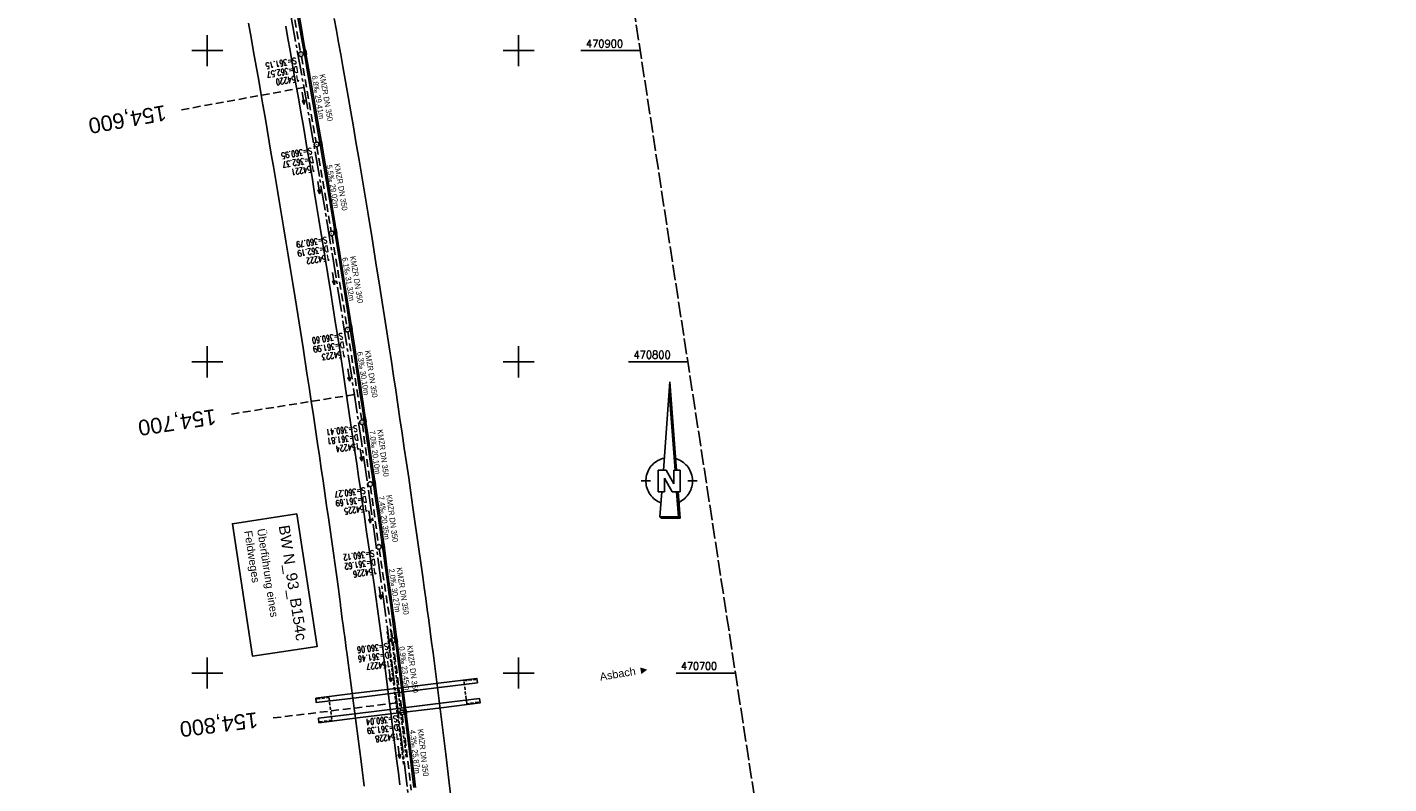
# Model space of a CAD drawing. Extents: x 510563 to 513920, y 467229 to 478797.
# Tile 14 of 67: x 511042 to 511479, y 470664 to 470907. Entities that reach past the tile are written whole.
import ezdxf
from ezdxf.enums import TextEntityAlignment as Align

# ---------------------------------------------------------------- set-up
doc = ezdxf.new("R2010")
doc.units = 0
doc.header["$LTSCALE"] = 10
doc.header["$MEASUREMENT"] = 0
for name, pattern in [('ACHSE', [5.5, 4, -0.5, 0.5, -0.5]), ('AUSGEZOGEN', [0]), ('LT00', [0]), ('LT14', [0.6, 0.5, -0.1]), ('LT17', [0.15, 0.1, -0.05]), ('STRICHLINIE2', [0.375, 0.25, -0.125])]:
    doc.linetypes.add(name, pattern=pattern)
doc.layers.get('0').update_dxf_attribs({"linetype": 'LT00'})
for name, color, linetype in [('-AX-020', 250, 'ACHSE'), ('-Halt-Pfeil', 4, 'LT00'), ('-Haltung', 7, 'STRICHLINIE2'), ('-Haltungsbeschriftung', 140, 'LT00'), ('-Schachtbeschriftung', 5, 'LT00'), ('-ST-20', 30, 'LT17'), ('1401', 7, 'Continuous'), ('BW_TEXT', 20, 'AUSGEZOGEN'), ('ORTSRICHTUNG', 7, 'Continuous'), ('V96_AFBR_BAB', 250, 'LT00'), ('V96_BR_KAPPE', 30, 'LT00'), ('V96_BR_WID', 30, 'LT17'), ('V96_BRUECK', 30, 'LT17'), ('V96_KA_PRUF', 182, 'LT00'), ('V96_RASTER', 250, 'LT00'), ('V96_RINNE', 182, 'LT00'), ('V96_SINKK', 182, 'LT00')]:
    doc.layers.add(name, color=color, linetype=linetype)
doc.layers.add('-BLATT_96-RAND', color=7, linetype='LT14', plot=False)
doc.styles.add('Beschrift', font='ARIAL.TTF')
doc.styles.add('Haltungsbeschriftung', font='ARIAL.TTF', dxfattribs={"width": 0.75})
doc.styles.add('schachtbeschriftung', font='romans.shx', dxfattribs={"width": 0.75, "height": 2})
doc.styles.get("Standard").update_dxf_attribs({"font": 'romans.shx'})

# ---------------------------------------------------------------- blocks, each defined once
blk = doc.blocks.new('SYMB1401')
at = {"layer": '1401'}
for p, q in [((-2.1, -28.35), (0, 0)), ((0, 0), (2.15, -28.35)), ((1.65, -28.35), (-0.25, -3.35)), ((1.7, -28.35), (-0.22, -3.01)), ((1.75, -28.35), (-0.2, -2.68)), ((1.8, -28.35), (-0.17, -2.34)), ((1.85, -28.35), (-0.15, -2.01)), ((1.9, -28.35), (-0.12, -1.68)), ((1.95, -28.35), (-0.1, -1.34)), ((2, -28.35), (-0.07, -1.01)), ((2.05, -28.35), (-0.05, -0.67)), ((2.1, -28.35), (-0.02, -0.34)), ((-3.75, -35.35), (-3.75, -28.35)), ((-3.75, -28.35), (-1.2, -28.35)), ((1.25, -32.8), (-1.2, -28.35)), ((1.25, -32.8), (1.25, -28.35)), ((3.25, -28.35), (1.25, -28.35)), ((3.25, -28.35), (3.25, -35.35)), ((-9.25, -31.85), (-6.25, -31.85)), ((0.7, -35.35), (-1.75, -30.9)), ((-1.75, -30.9), (-1.75, -35.35)), ((5.75, -31.85), (8.75, -31.85)), ((-1.75, -35.35), (-3.75, -35.35)), ((-2.65, -35.35), (-3.25, -43.35)), ((3.25, -35.35), (0.7, -35.35)), ((2.75, -43.35), (2.15, -35.35)), ((2.8, -43.4), (2.2, -35.35)), ((3.3, -43.85), (2.65, -35.35)), ((-3.25, -43.35), (2.75, -43.35)), ((-3.2, -43.4), (2.8, -43.4))]:
    blk.add_line(p, q, dxfattribs=at)
for points in [[(-7.74, -32.11), (-7.75, -31.56), (-7.7, -31.01), (-7.62, -30.47), (-7.51, -29.93), (-7.35, -29.4), (-7.15, -28.89), (-6.92, -28.39), (-6.65, -27.91), (-6.34, -27.45), (-6.01, -27.02), (-5.64, -26.61), (-5.24, -26.23), (-4.82, -25.88), (-4.37, -25.56), (-3.9, -25.28), (-3.41, -25.03), (-2.9, -24.81), (-2.38, -24.64), (-1.85, -24.5)], [(1.85, -24.65), (2.37, -24.82), (2.88, -25.03), (3.37, -25.28), (3.85, -25.57), (4.3, -25.88), (4.72, -26.23), (5.12, -26.61), (5.49, -27.02), (5.83, -27.45), (6.13, -27.91), (6.41, -28.39), (6.64, -28.89), (6.84, -29.4), (7, -29.93), (7.12, -30.47), (7.2, -31.01), (7.24, -31.56), (7.25, -32.11)], [(-2.9, -38.85), (-3.41, -38.64), (-3.9, -38.39), (-4.37, -38.1), (-4.81, -37.78), (-5.24, -37.43), (-5.64, -37.05), (-6, -36.64), (-6.34, -36.21), (-6.64, -35.75), (-6.91, -35.27), (-7.15, -34.78), (-7.35, -34.26), (-7.5, -33.74), (-7.62, -33.2), (-7.7, -32.66), (-7.74, -32.11)], [(7.25, -32.11), (7.21, -32.66), (7.13, -33.21), (7.01, -33.74), (6.85, -34.27), (6.65, -34.78), (6.42, -35.28), (6.15, -35.76), (5.84, -36.22), (5.5, -36.66), (5.13, -37.07), (4.74, -37.45), (4.31, -37.8), (3.86, -38.12), (3.39, -38.4), (2.9, -38.65)], [(-3.15, -43.45), (2.85, -43.45), (2.25, -35.35)], [(-3.1, -43.5), (2.9, -43.5), (2.3, -35.35)], [(-3.05, -43.55), (2.95, -43.55), (2.35, -35.35)], [(-3, -43.6), (3, -43.6), (2.4, -35.35)], [(-2.95, -43.65), (3.05, -43.65), (2.45, -35.35)], [(-2.9, -43.7), (3.1, -43.7), (2.5, -35.35)], [(-2.85, -43.75), (3.15, -43.75), (2.55, -35.35)], [(-2.8, -43.8), (3.2, -43.8), (2.6, -35.35)], [(-2.78, -43.82), (3.25, -43.82), (2.62, -35.35)], [(-3.25, -43.35), (-2.75, -43.85), (3.3, -43.85)]]:
    blk.add_lwpolyline(points, dxfattribs=at)
blk = doc.blocks.new('SYMB0652')
at = {"color": 0, "linetype": 'ByBlock'}
blk.add_lwpolyline([(-0.15, -0.075), (0.15, -0.075), (0.15, 0.075), (-0.15, 0.075), (-0.15, -0.075)], dxfattribs=at)
blk = doc.blocks.new('SYMB0003')
at = {"color": 0, "linetype": 'ByBlock'}
for p, q in [((-0.015712, 0), (0.010166, 0.012015)), ((0, -0.021257), (-0.015712, 0)), ((0.010166, 0.012015), (0, -0.021257))]:
    blk.add_line(p, q, dxfattribs=at)
for points in [[(-0.031395, 0.499013), (-0.093691, 0.491144), (-0.154509, 0.475528), (-0.21289, 0.452414), (-0.267913, 0.422164), (-0.318712, 0.385257), (-0.364484, 0.342274), (-0.404509, 0.293893), (-0.438154, 0.240877), (-0.464888, 0.184062), (-0.484292, 0.124345), (-0.496058, 0.062667), (-0.5, 0)], [(-0.5, 0), (-0.496058, -0.062667), (-0.484292, -0.124345), (-0.464888, -0.184062), (-0.438154, -0.240877), (-0.404509, -0.293893), (-0.364485, -0.342274), (-0.318712, -0.385257), (-0.267914, -0.422164), (-0.21289, -0.452414), (-0.154509, -0.475529), (-0.093691, -0.491144), (-0.031395, -0.499014), (0.031395, -0.499014)], [(0.5, 0), (0.496057, 0.062667), (0.484292, 0.124345), (0.464888, 0.184062), (0.438153, 0.240877), (0.404509, 0.293893), (0.364484, 0.342274), (0.318712, 0.385257), (0.267913, 0.422164), (0.21289, 0.452414), (0.154509, 0.475528), (0.093691, 0.491144), (0.031395, 0.499013), (-0.031395, 0.499013)], [(0.031395, -0.499014), (0.093691, -0.491144), (0.154509, -0.475529), (0.21289, -0.452414), (0.267914, -0.422164), (0.318712, -0.385257), (0.364485, -0.342274), (0.404509, -0.293893), (0.438154, -0.240877), (0.464889, -0.184062), (0.484292, -0.124345), (0.496058, -0.062667), (0.5, 0)]]:
    blk.add_lwpolyline(points, dxfattribs=at)
blk = doc.blocks.new('SYMB0070')
at = {"color": 0, "linetype": 'ByBlock'}
for p, q in [((-0.5, 0), (0.2, 0)), ((0.5, 0), (0.2, 0.1)), ((0.2, 0.1), (0.2, 0)), ((0.468, 0), (0.21, 0.086)), ((0.21, 0.086), (0.21, -0.086)), ((0.21, -0.086), (0.468, 0)), ((0.22, -0.072), (0.437, 0)), ((0.23, -0.058), (0.405, 0)), ((0.24, -0.045), (0.374, 0)), ((0.342, 0), (0.25, 0.031)), ((0.25, 0.031), (0.25, -0.031)), ((0.25, -0.031), (0.342, 0)), ((0.26, -0.017), (0.31, 0)), ((0.27, -0.003), (0.279, 0))]:
    blk.add_line(p, q, dxfattribs=at)
for points in [[(0.2, 0), (0.2, -0.1), (0.5, 0)], [(0.437, 0), (0.22, 0.072), (0.22, -0.072)], [(0.405, 0), (0.23, 0.058), (0.23, -0.058)], [(0.374, 0), (0.24, 0.045), (0.24, -0.045)], [(0.31, 0), (0.26, 0.017), (0.26, -0.017)], [(0.279, 0), (0.27, 0.003), (0.27, -0.003)]]:
    blk.add_lwpolyline(points, dxfattribs=at)
blk = doc.blocks.new('SYMB0011')
at = {"color": 0, "linetype": 'ByBlock'}
for p, q in [((0.5, 0), (-0.5, 0)), ((0, 0.5), (0, -0.5))]:
    blk.add_line(p, q, dxfattribs=at)

msp = doc.modelspace()

# ---------------------------------------------------------------- linework, layer by layer
at = {"layer": '-AX-020', "ltscale": 0.2, "flags": 128}
msp.add_lwpolyline([(513881.72, 478796.97), (513877.87, 478787.35), (513870.37, 478768.8), (513862.79, 478750.28), (513855.14, 478731.79), (513847.41, 478713.32), (513839.61, 478694.89), (513831.74, 478676.49), (513823.79, 478658.13), (513815.77, 478639.79), (513807.68, 478621.49), (513799.51, 478603.22), (513791.27, 478584.98), (513782.96, 478566.77), (513774.58, 478548.6), (513766.12, 478530.46), (513757.59, 478512.36), (513748.99, 478494.29), (513740.31, 478476.25), (513731.57, 478458.25), (513722.75, 478440.29), (513713.86, 478422.36), (513704.9, 478404.46), (513695.86, 478386.6), (513686.76, 478368.78), (513677.58, 478351), (513668.34, 478333.25), (513659.02, 478315.54), (513649.63, 478297.86), (513640.17, 478280.23), (513630.64, 478262.63), (513621.04, 478245.07), (513611.37, 478227.54), (513601.63, 478210.06), (513591.82, 478192.62), (513586.74, 478183.65), (513576.83, 478166.26), (513566.85, 478148.92), (513556.8, 478131.61), (513546.69, 478114.34), (513536.51, 478097.1), (513526.28, 478079.91), (513515.99, 478062.74), (513505.64, 478045.61), (513495.23, 478028.52), (513484.78, 478011.45), (513474.27, 477994.42), (513463.71, 477977.42), (513453.11, 477960.45), (513442.46, 477943.5), (513431.76, 477926.59), (513421.03, 477909.7), (513410.25, 477892.84), (513399.43, 477876), (513388.58, 477859.18), (513377.69, 477842.39), (513366.77, 477825.62), (513355.82, 477808.87), (513344.83, 477792.14), (513333.82, 477775.43), (513322.78, 477758.74), (513311.72, 477742.06), (513300.63, 477725.4), (513289.52, 477708.75), (513278.39, 477692.12), (513267.24, 477675.5), (513256.08, 477658.89), (513244.9, 477642.29), (513233.71, 477625.7), (513222.5, 477609.12), (513211.29, 477592.54), (513200.07, 477575.97), (513188.84, 477559.41), (513177.6, 477542.84), (513166.37, 477526.28), (513154.8, 477509.24), (513142.5, 477491.11), (513130.2, 477472.99), (513117.9, 477454.86), (513105.61, 477436.73), (513093.33, 477418.59), (513081.06, 477400.44), (513068.81, 477382.28), (513056.57, 477364.12), (513044.34, 477345.94), (513032.14, 477327.75), (513019.96, 477309.55), (513007.8, 477291.33), (512995.67, 477273.09), (512983.57, 477254.83), (512971.49, 477236.55), (512959.45, 477218.25), (512947.45, 477199.93), (512935.48, 477181.58), (512923.55, 477163.21), (512911.66, 477144.81), (512899.82, 477126.38), (512888.03, 477107.93), (512876.28, 477089.44), (512864.58, 477070.92), (512852.94, 477052.36), (512841.35, 477033.77), (512829.82, 477015.15), (512818.35, 476996.49), (512806.94, 476977.79), (512795.6, 476959.05), (512789.64, 476949.14), (512778.41, 476930.34), (512767.24, 476911.5), (512756.13, 476892.61), (512745.1, 476873.69), (512734.14, 476854.72), (512723.25, 476835.72), (512712.42, 476816.68), (512701.67, 476797.59), (512690.98, 476778.47), (512680.37, 476759.31), (512669.82, 476740.11), (512659.35, 476720.87), (512648.95, 476701.6), (512638.61, 476682.28), (512628.35, 476662.93), (512618.16, 476643.54), (512608.04, 476624.11), (512597.99, 476604.65), (512588.01, 476585.15), (512578.1, 476565.61), (512568.26, 476546.04), (512558.5, 476526.43), (512548.8, 476506.79), (512539.18, 476487.11), (512529.63, 476467.4), (512520.15, 476447.65), (512510.75, 476427.87), (512501.42, 476408.05), (512492.16, 476388.2), (512482.97, 476368.31), (512473.85, 476348.4), (512464.81, 476328.44), (512455.84, 476308.46), (512446.94, 476288.44), (512438.12, 476268.39), (512429.37, 476248.31), (512420.69, 476228.2), (512412.09, 476208.05), (512403.56, 476187.88), (512395.11, 476167.67), (512386.72, 476147.43), (512378.42, 476127.17), (512370.18, 476106.87), (512362.02, 476086.54), (512353.94, 476066.18), (512345.92, 476045.79), (512337.99, 476025.38), (512330.13, 476004.93), (512322.34, 475984.46), (512314.63, 475963.96), (512306.99, 475943.43), (512299.43, 475922.87), (512291.94, 475902.28), (512284.53, 475881.67), (512277.19, 475861.03), (512269.93, 475840.36), (512262.74, 475819.67), (512255.63, 475798.95), (512248.6, 475778.21), (512241.64, 475757.44), (512234.76, 475736.64), (512227.95, 475715.82), (512221.22, 475694.97), (512214.57, 475674.11), (512207.99, 475653.21), (512201.49, 475632.29), (512200.13, 475627.89), (512194.28, 475608.79), (512188.5, 475589.67), (512182.78, 475570.54), (512177.14, 475551.38), (512171.56, 475532.2), (512166.05, 475513.01), (512160.62, 475493.79), (512155.26, 475474.55), (512149.97, 475455.29), (512148.09, 475448.36), (512142.91, 475429.07), (512137.8, 475409.77), (512132.78, 475390.44), (512127.83, 475371.09), (512122.96, 475351.72), (512118.16, 475332.33), (512113.45, 475312.92), (512108.81, 475293.5), (512104.25, 475274.06), (512099.76, 475254.59), (512095.36, 475235.11), (512091.03, 475215.62), (512086.78, 475196.1), (512082.61, 475176.57), (512078.52, 475157.02), (512074.51, 475137.46), (512070.57, 475117.88), (512066.72, 475098.28), (512063.24, 475080.25), (512059.53, 475060.62), (512055.9, 475040.98), (512052.34, 475021.33), (512048.86, 475001.67), (512045.44, 474981.99), (512042.08, 474962.3), (512038.79, 474942.6), (512035.56, 474922.89), (512032.39, 474903.18), (512029.27, 474883.45), (512026.2, 474863.71), (512023.18, 474843.97), (512020.21, 474824.22), (512017.28, 474804.47), (512014.39, 474784.7), (512011.54, 474764.94), (512008.73, 474745.16), (512005.95, 474725.39), (512003.2, 474705.61), (512000.47, 474685.82), (511997.78, 474666.03), (511995.1, 474646.24), (511992.44, 474626.45), (511989.8, 474606.65), (511987.17, 474586.85), (511984.55, 474567.05), (511981.94, 474547.25), (511979.34, 474527.45), (511976.74, 474507.69), (511975.13, 474495.38), (511973.48, 474482.82), (511971.82, 474470.25), (511970.17, 474457.69), (511968.51, 474445.13), (511966.84, 474432.57), (511965.15, 474420.02), (511963.46, 474407.46), (511961.75, 474394.91), (511960.03, 474382.35), (511958.28, 474369.81), (511956.52, 474357.26), (511954.73, 474344.72), (511952.92, 474332.18), (511951.08, 474319.64), (511949.21, 474307.11), (511947.31, 474294.58), (511945.38, 474282.06), (511943.41, 474269.55), (511941.4, 474257.04), (511939.35, 474244.53), (511937.27, 474232.04), (511935.14, 474219.55), (511932.96, 474207.07), (511930.74, 474194.59), (511928.46, 474182.13), (511926.14, 474169.68), (511923.76, 474157.23), (511921.32, 474144.8), (511918.83, 474132.38), (511916.28, 474119.97), (511913.66, 474107.57), (511910.98, 474095.19), (511908.24, 474082.82), (511905.43, 474070.46), (511902.54, 474058.13), (511899.59, 474045.81), (511896.56, 474033.5), (511893.47, 474021.26), (511890.29, 474009), (511887.03, 473996.75), (511883.7, 473984.53), (511880.29, 473972.33), (511876.8, 473960.15), (511873.23, 473947.99), (511869.59, 473935.86), (511865.87, 473923.74), (511862.08, 473911.66), (511858.21, 473899.59), (511854.26, 473887.55), (511850.24, 473875.54), (511846.14, 473863.55), (511841.96, 473851.59), (511837.71, 473839.65), (511833.39, 473827.75), (511828.99, 473815.86), (511824.51, 473804.01), (511819.96, 473792.19), (511815.33, 473780.39), (511810.64, 473768.63), (511805.86, 473756.89), (511801.02, 473745.18), (511796.09, 473733.51), (511791.1, 473721.87), (511786.03, 473710.25), (511780.89, 473698.68), (511775.67, 473687.13), (511770.39, 473675.61), (511765.03, 473664.13), (511759.6, 473652.69), (511754.09, 473641.28), (511748.51, 473629.9), (511742.87, 473618.56), (511737.15, 473607.25), (511731.36, 473595.99), (511725.49, 473584.75), (511719.56, 473573.56), (511713.56, 473562.4), (511707.48, 473551.28), (511701.34, 473540.2), (511695.13, 473529.16), (511688.84, 473518.16), (511682.49, 473507.2), (511676.07, 473496.28), (511669.58, 473485.39), (511663.02, 473474.55), (511656.39, 473463.76), (511649.7, 473453), (511642.94, 473442.29), (511636.1, 473431.62), (511629.21, 473420.99), (511622.24, 473410.41), (511615.21, 473399.87), (511608.11, 473389.37), (511600.95, 473378.92), (511593.72, 473368.52), (511586.42, 473358.16), (511579.06, 473347.85), (511571.64, 473337.58), (511564.15, 473327.36), (511556.59, 473317.19), (511548.97, 473307.07), (511541.29, 473297), (511533.54, 473286.97), (511525.74, 473276.99), (511517.86, 473267.07), (511509.93, 473257.19), (511501.93, 473247.36), (511493.87, 473237.58), (511485.75, 473227.86), (511477.57, 473218.19), (511475.55, 473215.81), (511467.29, 473206.2), (511458.98, 473196.64), (511450.61, 473187.13), (511442.18, 473177.67), (511433.71, 473168.25), (511425.19, 473158.87), (511416.62, 473149.54), (511408.01, 473140.24), (511399.37, 473130.98), (511390.68, 473121.76), (511381.96, 473112.57), (511373.2, 473103.41), (511364.42, 473094.28), (511355.61, 473085.17), (511346.77, 473076.1), (511337.91, 473067.04), (511329.03, 473058), (511320.13, 473048.99), (511311.22, 473039.98), (511302.29, 473031), (511293.34, 473022.02), (511284.39, 473013.05), (511275.44, 473004.09), (511266.47, 472995.14), (511255.91, 472984.59), (511236.79, 472965.5), (511230.18, 472958.9), (511223.57, 472952.29), (511216.96, 472945.68), (511210.37, 472939.06), (511203.78, 472932.43), (511197.22, 472925.79), (511190.66, 472919.13), (511184.13, 472912.44), (511177.62, 472905.74), (511171.14, 472899.01), (511164.68, 472892.25), (511158.26, 472885.46), (511151.88, 472878.64), (511145.53, 472871.79), (511139.22, 472864.89), (511132.96, 472857.96), (511126.75, 472850.98), (511120.58, 472843.95), (511114.48, 472836.88), (511109.32, 472830.82), (511103.32, 472823.65), (511097.39, 472816.44), (511091.51, 472809.17), (511085.7, 472801.85), (511079.95, 472794.49), (511074.26, 472787.07), (511068.64, 472779.61), (511063.08, 472772.1), (511057.59, 472764.54), (511052.16, 472756.93), (511046.8, 472749.28), (511041.5, 472741.58), (511036.27, 472733.84), (511031.1, 472726.05), (511026.01, 472718.22), (511020.98, 472710.35), (511016.01, 472702.43), (511011.12, 472694.47), (511006.29, 472686.47), (511001.53, 472678.43), (510996.84, 472670.35), (510992.22, 472662.22), (510987.67, 472654.06), (510983.19, 472645.86), (510978.78, 472637.62), (510974.44, 472629.35), (510970.17, 472621.04), (510965.98, 472612.69), (510961.85, 472604.3), (510957.8, 472595.88), (510953.82, 472587.43), (510949.91, 472578.94), (510946.07, 472570.42), (510942.31, 472561.87), (510938.62, 472553.28), (510935.01, 472544.67), (510931.46, 472536.02), (510928, 472527.34), (510924.6, 472518.64), (510921.29, 472509.9), (510918.04, 472501.14), (510914.87, 472492.35), (510911.78, 472483.53), (510908.76, 472474.69), (510905.82, 472465.82), (510902.96, 472456.92), (510900.17, 472448), (510897.45, 472439.06), (510894.82, 472430.1), (510892.26, 472421.11), (510889.78, 472412.1), (510887.37, 472403.07), (510885.04, 472394.02), (510882.79, 472384.95), (510880.62, 472375.87), (510878.53, 472366.76), (510876.51, 472357.64), (510874.57, 472348.49), (510872.71, 472339.34), (510870.93, 472330.16), (510869.23, 472320.98), (510867.6, 472311.77), (510866.06, 472302.56), (510864.59, 472293.33), (510863.2, 472284.09), (510861.89, 472274.84), (510860.67, 472265.57), (510859.52, 472256.3), (510858.45, 472247.02), (510857.45, 472237.73), (510856.54, 472228.43), (510855.71, 472219.12), (510854.96, 472209.81), (510854.29, 472200.49), (510853.7, 472191.16), (510853.18, 472181.83), (510852.75, 472172.5), (510852.4, 472163.16), (510852.13, 472153.82), (510851.93, 472144.48), (510851.82, 472135.13), (510851.79, 472125.79), (510851.84, 472116.44), (510851.96, 472107.1), (510852.01, 472104.71), (510852.24, 472095.37), (510852.54, 472086.03), (510852.93, 472076.69), (510853.39, 472067.36), (510853.92, 472058.03), (510854.53, 472048.71), (510855.21, 472039.39), (510855.96, 472030.07), (510856.78, 472020.77), (510857.67, 472011.46), (510858.63, 472002.17), (510859.65, 471992.88), (510860.73, 471983.6), (510861.88, 471974.33), (510863.09, 471965.06), (510864.36, 471955.8), (510865.69, 471946.55), (510867.08, 471937.31), (510868.53, 471928.08), (510870.02, 471918.86), (510871.58, 471909.64), (510873.18, 471900.44), (510874.84, 471891.24), (510876.54, 471882.05), (510878.3, 471872.88), (510880.1, 471863.71), (510881.95, 471854.55), (510883.84, 471845.4), (510885.78, 471836.26), (510887.76, 471827.12), (510889.78, 471818), (510891.83, 471808.88), (510893.93, 471799.78), (510896.06, 471790.68), (510898.23, 471781.59), (510900.44, 471772.51), (510902.67, 471763.44), (510904.94, 471754.37), (510907.24, 471745.32), (510909.57, 471736.27), (510911.93, 471727.22), (510914.31, 471718.19), (510916.72, 471709.16), (510919.15, 471700.14), (510921.61, 471691.12), (510924.09, 471682.11), (510926.59, 471673.11), (510929.1, 471664.11), (510931.64, 471655.12), (510934.19, 471646.13), (510936.76, 471637.14), (510939.34, 471628.16), (510941.94, 471619.19), (510944.55, 471610.22), (510947.17, 471601.25), (510949.8, 471592.28), (510952.43, 471583.31), (510955.08, 471574.35), (510957.73, 471565.39), (510960.38, 471556.43), (510963.04, 471547.47), (510967.7, 471531.77), (510970.25, 471523.2), (510975.26, 471506.32), (510980.27, 471489.44), (510985.27, 471472.57), (510990.27, 471455.68), (510995.25, 471438.8), (511000.21, 471421.91), (511005.16, 471405.01), (511010.09, 471388.11), (511014.99, 471371.2), (511019.86, 471354.28), (511024.7, 471337.36), (511029.51, 471320.42), (511034.28, 471303.47), (511039.01, 471286.52), (511043.7, 471269.55), (511048.34, 471252.56), (511052.93, 471235.57), (511057.46, 471218.56), (511061.95, 471201.53), (511066.37, 471184.49), (511070.73, 471167.43), (511075.02, 471150.36), (511079.24, 471133.27), (511083.39, 471116.16), (511086.57, 471102.84), (511090.59, 471085.7), (511094.53, 471068.54), (511098.39, 471051.37), (511102.17, 471034.17), (511105.87, 471016.96), (511109.5, 470999.73), (511113.05, 470982.49), (511116.52, 470965.23), (511119.91, 470947.95), (511123.22, 470930.66), (511126.45, 470913.36), (511129.61, 470896.04), (511132.69, 470878.7), (511135.68, 470861.35), (511138.6, 470843.99), (511141.44, 470826.62), (511144.2, 470809.23), (511146.88, 470791.83), (511149.49, 470774.42), (511152.01, 470757), (511154.45, 470739.56), (511156.82, 470722.12), (511159.1, 470704.66), (511161.31, 470687.19), (511163.44, 470669.72), (511165.49, 470652.23), (511165.64, 470650.9), (511167.87, 470631.02), (511170.03, 470611.14), (511172.1, 470591.25), (511174.1, 470571.35), (511176.01, 470551.44), (511177.85, 470531.52), (511179.53, 470512.55), (511180.88, 470496.34), (511182.16, 470480.14), (511183.36, 470463.92), (511184.48, 470447.7), (511185.52, 470431.48), (511186.48, 470415.25), (511187.36, 470399.01), (511188.16, 470382.77), (511188.88, 470366.53), (511189.52, 470350.29), (511190.08, 470334.04), (511190.56, 470317.79), (511190.96, 470301.53), (511191.28, 470285.28), (511191.52, 470269.02), (511191.68, 470252.76), (511191.76, 470236.51), (511191.77, 470220.25), (511191.69, 470203.99), (511191.53, 470187.73), (511191.29, 470171.47), (511191.24, 470169.01), (511190.91, 470152.75), (511190.5, 470136.5), (511190.02, 470120.25), (511189.47, 470104), (511188.85, 470087.75), (511188.17, 470071.51), (511187.43, 470055.27), (511186.63, 470039.03), (511185.78, 470022.79), (511184.88, 470006.56), (511183.93, 469990.33), (511182.94, 469974.1), (511181.91, 469957.87), (511180.85, 469941.65), (511179.74, 469925.43), (511178.61, 469909.21), (511177.46, 469892.99), (511176.28, 469876.78), (511175.08, 469860.56), (511173.86, 469844.35), (511172.63, 469828.14), (511171.39, 469811.93), (511170.14, 469795.72), (511168.85, 469778.99), (511030.96, 467993.35), (511029.42, 467973.41), (511027.88, 467953.47), (511026.35, 467933.52), (511024.83, 467913.58), (511023.32, 467893.64), (511021.83, 467873.7), (511020.35, 467853.75), (511018.9, 467833.8), (511017.47, 467813.85), (511016.06, 467793.9), (511014.69, 467773.95), (511013.35, 467754), (511012.05, 467734.04), (511010.78, 467714.08), (511009.56, 467694.12), (511008.38, 467674.15), (511007.25, 467654.18), (511006.18, 467634.21), (511005.15, 467614.24), (511004.19, 467594.26), (511003.28, 467574.28), (511002.44, 467554.3), (511001.67, 467534.31), (511000.96, 467514.33), (511000.33, 467494.34), (510999.77, 467474.34), (510999.56, 467465.71), (510999.11, 467445.71), (510998.75, 467425.72), (510998.46, 467405.72), (510998.26, 467385.72), (510998.14, 467365.72), (510998.09, 467345.72), (510998.13, 467325.72), (510998.24, 467305.72), (510998.44, 467285.72), (510998.71, 467265.72), (510999.07, 467245.73), (510999.43, 467229.16)], dxfattribs=at)
at = {"layer": '-BLATT_96-RAND', "elevation": 359.87}
msp.add_lwpolyline([(510925.48, 471051.66), (511037.44, 470320.17), (511321.13, 470363.6), (511209.17, 471095.08), (510925.48, 471051.66)], dxfattribs=at)
at = {"layer": '-Haltung'}
for p, q in [((511124.8, 470928.32, 359.87), (511129.94, 470899.56, 359.87)), ((511130.2, 470898.09, 359.87), (511134.97, 470870.59, 359.87)), ((511135.22, 470869.11, 359.87), (511139.81, 470841.97, 359.87)), ((511140.06, 470840.49, 359.87), (511144.9, 470811.07, 359.87)), ((511145.13, 470809.58, 359.87), (511149.58, 470781.33, 359.87)), ((511149.8, 470779.85, 359.87), (511152.23, 470761.41, 359.87)), ((511152.43, 470759.93, 359.87), (511155, 470741.26, 359.87)), ((511155.21, 470739.77, 359.87), (511159.48, 470711.32, 359.87)), ((511159.69, 470709.83, 359.87), (511162.44, 470688.06, 359.87)), ((511162.63, 470686.57, 359.87), (511165.48, 470662.36, 359.87))]:
    msp.add_line(p, q, dxfattribs=at)
at = {"layer": '-ST-20', "ltscale": 2.5}
for p, q in [((511131.02, 470888.13), (511091.66, 470880.96)), ((511147.24, 470789.46), (511107.73, 470783.18)), ((511160.91, 470690.4), (511121.2, 470685.56))]:
    msp.add_line(p, q, dxfattribs=at)
at = {"layer": 'BW_TEXT'}
msp.add_lwpolyline([(511128.78, 470751.14), (511135.3, 470708.57), (511114.56, 470705.39), (511108.05, 470747.96)], close=True, dxfattribs=at)
at = {"layer": 'V96_AFBR_BAB', "elevation": 359.87}
for points in [[(511150.35, 470663.66), (511150.04, 470666.3), (511149.72, 470668.94), (511149.38, 470671.58), (511145.16, 470704.12), (511144.91, 470706), (511144.65, 470707.88), (511144.39, 470709.75), (511144.12, 470711.63), (511143.85, 470713.51), (511143.59, 470715.39), (511143.33, 470717.26), (511143.09, 470719.14), (511142.86, 470721.03), (511142.8, 470721.51), (511142.75, 470722), (511142.54, 470723.69), (511142.32, 470725.37), (511142.1, 470727.06), (511141.58, 470730.86), (511141.05, 470734.66), (511140.51, 470738.46), (511139.97, 470742.26), (511139.43, 470746.06), (511138.88, 470749.86), (511138.31, 470753.83), (511137.74, 470757.81), (511137.17, 470761.78), (511136.6, 470765.76), (511136.02, 470769.73), (511135.43, 470773.71), (511134.76, 470778.24), (511134.08, 470782.78), (511133.39, 470787.31), (511132.69, 470791.84), (511131.99, 470796.37), (511130.74, 470804.44), (511129.48, 470812.5), (511128.2, 470820.57), (511127.48, 470825.12), (511126.75, 470829.67), (511126.01, 470834.22), (511125.27, 470838.77), (511124.52, 470843.31), (511123.87, 470847.21), (511123.21, 470851.11), (511122.55, 470855), (511121.89, 470858.9), (511121.23, 470862.8), (511120.56, 470866.69), (511119.89, 470870.65), (511119.22, 470874.6), (511118.55, 470878.55), (511117.88, 470882.51), (511117.2, 470886.46), (511116.51, 470890.41), (511115.7, 470895.01), (511114.88, 470899.61), (511114.04, 470904.21), (511113.2, 470908.8)], [(511178.26, 470660.17), (511177.71, 470664.75), (511177.15, 470669.34), (511176.58, 470673.92), (511172.5, 470706.43), (511172.06, 470709.94), (511171.6, 470713.44), (511171.13, 470716.95), (511170.65, 470720.45), (511170.17, 470723.95), (511169.68, 470727.45), (511169.2, 470730.95), (511168.58, 470735.4), (511167.95, 470739.84), (511167.33, 470744.28), (511166.7, 470748.72), (511166.06, 470753.17), (511165.37, 470757.94), (511164.68, 470762.72), (511163.98, 470767.49), (511163.27, 470772.27), (511162.57, 470777.04), (511161.89, 470781.65), (511161.21, 470786.25), (511160.52, 470790.86), (511159.83, 470795.46), (511159.13, 470800.06), (511158.4, 470804.84), (511157.66, 470809.62), (511156.92, 470814.4), (511156.17, 470819.17), (511155.41, 470823.95), (511154.16, 470831.76), (511152.9, 470839.58), (511151.63, 470847.39), (511150.67, 470853.21), (511149.7, 470859.02), (511148.73, 470864.83), (511147.74, 470870.65), (511146.91, 470875.5), (511146.07, 470880.36), (511145.22, 470885.22), (511144.37, 470890.08), (511143.51, 470894.93), (511142.84, 470898.78), (511142.15, 470902.63), (511141.47, 470906.48), (511140.78, 470910.33)], [(511125.17, 470907.83), (511125.87, 470903.91), (511126.57, 470899.98), (511127.26, 470896.06), (511127.95, 470892.14), (511128.66, 470888.16), (511129.36, 470884.18), (511130.06, 470880.2), (511130.75, 470876.22), (511131.44, 470872.24), (511132.12, 470868.26), (511132.88, 470863.76), (511133.63, 470859.27), (511134.37, 470854.77), (511135.11, 470850.27), (511135.84, 470845.77), (511136.8, 470839.87), (511137.75, 470833.97), (511138.7, 470828.06), (511139.64, 470822.16), (511140.43, 470817.21), (511141.21, 470812.25), (511141.98, 470807.29), (511142.75, 470802.34), (511143.51, 470797.38), (511144.17, 470792.96), (511144.83, 470788.55), (511145.49, 470784.13), (511146.14, 470779.72), (511146.79, 470775.3), (511147.39, 470771.26), (511147.99, 470767.22), (511148.59, 470763.18), (511149.18, 470759.14), (511149.77, 470755.09), (511150.36, 470751.05), (511151.18, 470745.39), (511151.98, 470739.74), (511152.78, 470734.08), (511153.57, 470728.42), (511154.11, 470724.5), (511154.65, 470720.58), (511155.18, 470716.67), (511155.71, 470712.75), (511156.22, 470708.83), (511156.72, 470704.9), (511160.9, 470671.69), (511161.38, 470667.88), (511161.84, 470664.07)]]:
    msp.add_lwpolyline(points, dxfattribs=at)
at = {"layer": 'V96_BR_KAPPE', "elevation": 359.87}
for points in [[(511134.82, 470691.91), (511134.98, 470690.51), (511147.82, 470692.06), (511160.58, 470693.62), (511174.46, 470695.33), (511186.77, 470696.87), (511186.61, 470698.28), (511174.3, 470696.74), (511160.46, 470695.05), (511147.56, 470693.47), (511134.82, 470691.91)], [(511135.82, 470684.03), (511135.67, 470685.44), (511148.29, 470687), (511161.34, 470688.62), (511175.04, 470690.27), (511187.43, 470691.78), (511187.6, 470690.38), (511175.1, 470688.86), (511161.47, 470687.19), (511148.29, 470685.58), (511135.82, 470684.03)]]:
    msp.add_lwpolyline(points, dxfattribs=at)
at = {"layer": 'V96_BR_WID', "elevation": 359.87}
for points in [[(511187.04, 470690.61), (511183.32, 470690.14), (511182.44, 470697.48), (511186.21, 470697.95)], [(511135.26, 470691.67), (511139.08, 470692.14), (511140, 470684.83), (511136.21, 470684.36)]]:
    msp.add_lwpolyline(points, dxfattribs=at)
at = {"layer": 'V96_BRUECK'}
for p, q in [((511163.05, 470670.68, 359.87), (511157.72, 470713.73, 359.87)), ((511158.85, 470714.15, 359.87), (511163.88, 470672.95, 359.87))]:
    msp.add_line(p, q, dxfattribs=at)
at = {"layer": 'V96_RASTER'}
for p, q in [((511100, 470895, 359.87), (511100, 470905, 359.87)), ((511200, 470905, 359.87), (511200, 470895, 359.87)), ((511105, 470900, 359.87), (511095, 470900, 359.87)), ((511205, 470900, 359.87), (511195, 470900, 359.87)), ((511239.03, 470900, 359.87), (511220, 470900, 359.87)), ((511100, 470795, 359.87), (511100, 470805, 359.87)), ((511200, 470805, 359.87), (511200, 470795, 359.87)), ((511095, 470800, 359.87), (511105, 470800, 359.87)), ((511195, 470800, 359.87), (511205, 470800, 359.87)), ((511235.3, 470800, 359.87), (511254.34, 470800, 359.87)), ((511100, 470695, 359.87), (511100, 470705, 359.87)), ((511200, 470705, 359.87), (511200, 470695, 359.87)), ((511105, 470700, 359.87), (511095, 470700, 359.87)), ((511205, 470700, 359.87), (511195, 470700, 359.87)), ((511269.64, 470700, 359.87), (511250.61, 470700, 359.87))]:
    msp.add_line(p, q, dxfattribs=at)
at = {"layer": 'V96_RINNE', "elevation": 359.87}
for points in [[(511166.37, 470663.16), (511165.81, 470667.74), (511165.24, 470672.33), (511161.05, 470705.57), (511160.62, 470708.96), (511160.17, 470712.35), (511159.72, 470715.73), (511159.26, 470719.12), (511158.79, 470722.5), (511158.32, 470725.89), (511157.85, 470729.27), (511157.22, 470733.82), (511156.58, 470738.37), (511155.94, 470742.91), (511155.3, 470747.46), (511154.66, 470752.01), (511153.96, 470756.81), (511153.26, 470761.62), (511152.56, 470766.42), (511151.85, 470771.22), (511151.14, 470776.03), (511150.47, 470780.51), (511149.8, 470784.99), (511149.13, 470789.47), (511148.46, 470793.95), (511147.78, 470798.43), (511146.86, 470804.46), (511145.93, 470810.49), (511144.99, 470816.52), (511144.04, 470822.55), (511143.08, 470828.57), (511142.12, 470834.58), (511141.15, 470840.6), (511140.16, 470846.61), (511139.23, 470852.25), (511138.28, 470857.89), (511137.33, 470863.53), (511136.37, 470869.16), (511135, 470877.14), (511133.62, 470885.11), (511132.22, 470893.08), (511131.39, 470897.75), (511130.56, 470902.42), (511129.72, 470907.1), (511128.87, 470911.77)], [(511166.87, 470663.22), (511166.3, 470667.8), (511165.73, 470672.39), (511161.55, 470705.63), (511161.11, 470709.02), (511160.67, 470712.41), (511160.21, 470715.8), (511159.75, 470719.19), (511159.29, 470722.57), (511158.82, 470725.96), (511158.35, 470729.34), (511157.71, 470733.89), (511157.08, 470738.44), (511156.44, 470742.98), (511155.8, 470747.53), (511155.15, 470752.08), (511154.46, 470756.88), (511153.76, 470761.69), (511153.05, 470766.49), (511152.34, 470771.3), (511151.63, 470776.1), (511150.97, 470780.58), (511150.3, 470785.06), (511149.63, 470789.54), (511148.96, 470794.02), (511148.28, 470798.5), (511147.36, 470804.54), (511146.42, 470810.57), (511145.48, 470816.6), (511144.53, 470822.63), (511143.58, 470828.65), (511142.61, 470834.66), (511141.64, 470840.68), (511140.65, 470846.69), (511139.72, 470852.33), (511138.78, 470857.97), (511137.82, 470863.61), (511136.86, 470869.25), (511135.49, 470877.22), (511134.11, 470885.19), (511132.71, 470893.16), (511131.89, 470897.84), (511131.05, 470902.51), (511130.21, 470907.19), (511129.36, 470911.86)]]:
    msp.add_lwpolyline(points, dxfattribs=at)

# ---------------------------------------------------------------- block references
at = {"layer": '-Halt-Pfeil', "yscale": 4.000000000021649, "zscale": 4}
for p, xscale, rotation in [((511130.79, 470884.69, 359.87), 4.000000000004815, 279.8317159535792), ((511135.81, 470855.97, 359.87), 3.999999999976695, 279.6008859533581), ((511140.51, 470826.73, 359.87), 4.000000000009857, 279.3315859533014), ((511145.45, 470795.71, 359.87), 4.00000000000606, 278.9503959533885), ((511149.38, 470770.09, 359.87), 3.999999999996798, 277.5164859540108), ((511152.15, 470750.13, 359.87), 3.999999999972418, 277.8278059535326), ((511155.52, 470725.74, 359.87), 4.000000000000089, 278.5377459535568), ((511158.66, 470699.1, 359.87), 4.000000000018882, 277.2121459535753), ((511161.58, 470674.54, 359.87), 4.000000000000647, 276.7293459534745)]:
    msp.add_blockref('SYMB0070', p, dxfattribs=dict(at, xscale=xscale, rotation=rotation))
at = {"layer": '1401'}
msp.add_blockref('SYMB1401', (511248.61, 470793.55), dxfattribs=at)
at = {"layer": 'V96_BR_WID', "xscale": 0.1000000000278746, "yscale": 0.1000000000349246, "zscale": 0.1000000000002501, "rotation": 280.4614855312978}
for p in [(511182.44, 470697.48, 359.87), (511186.21, 470697.95, 359.87), (511135.26, 470691.67, 359.87), (511139.08, 470692.14, 359.87), (511183.32, 470690.14, 359.87), (511187.04, 470690.61, 359.87), (511136.21, 470684.36, 359.87), (511140, 470684.83, 359.87)]:
    msp.add_blockref('SYMB0011', p, dxfattribs=at)
at = {"layer": 'V96_KA_PRUF', "xscale": 1.50000000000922, "yscale": 1.50000000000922, "zscale": 1.5, "rotation": 278.7021059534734}
for p in [(511130.08, 470898.83, 359.87), (511135.1, 470869.85, 359.87), (511139.94, 470841.23, 359.87), (511145.02, 470810.32, 359.87), (511149.7, 470780.59, 359.87), (511152.33, 470760.67, 359.87), (511155.1, 470740.51, 359.87), (511159.59, 470710.58, 359.87), (511162.54, 470687.32, 359.87)]:
    msp.add_blockref('SYMB0003', p, dxfattribs=at)
at = {"layer": 'V96_SINKK', "zscale": 4.5}
for p, xscale, yscale, rotation in [((511131.42, 470899.37, 359.87), 4.50000000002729, 4.500000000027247, 279.9456076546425), ((511136.45, 470870.21, 359.87), 4.500000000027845, 4.500000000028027, 279.5865314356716), ((511141.2, 470841.85, 359.87), 4.500000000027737, 4.500000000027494, 279.107815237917), ((511146.12, 470811.02, 359.87), 4.500000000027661, 4.500000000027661, 278.6888690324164), ((511150.6, 470781.3, 359.87), 4.50000000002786, 4.500000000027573, 278.429131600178), ((511153.58, 470761.22, 359.87), 4.500000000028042, 4.500000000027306, 278.1080556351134), ((511156.49, 470741.03, 359.87), 4.500000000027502, 4.500000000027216, 277.9320044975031), ((511160.64, 470710.52, 359.87), 4.500000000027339, 4.500000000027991, 277.1774203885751), ((511163.58, 470687.47, 359.87), 4.500000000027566, 4.500000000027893, 277.177420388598)]:
    msp.add_blockref('SYMB0652', p, dxfattribs=dict(at, xscale=xscale, yscale=yscale, rotation=rotation))

# ---------------------------------------------------------------- texts
at = {"layer": '-Haltungsbeschriftung', "style": 'Haltungsbeschriftung', "width": 0.75}
for s, rotation, p in [('6.8‰ 29.41m', 279.8317, (511133.49, 470891.83, 359.87)), ('KMZR DN 350', 279.8317, (511136.02, 470892.27, 359.87)), ('5.5‰ 29.02m', 279.6009, (511138.25, 470863.14, 359.87)), ('KMZR DN 350', 279.6009, (511140.77, 470863.57, 359.87)), ('6.1‰ 31.32m', 279.3316, (511143.29, 470833.4, 359.87)), ('KMZR DN 350', 279.3316, (511145.82, 470833.82, 359.87)), ('6.3‰ 30.10m', 278.9504, (511148.06, 470803.11, 359.87)), ('KMZR DN 350', 278.9504, (511150.59, 470803.51, 359.87)), ('7.0‰ 20.10m', 277.5165, (511152.04, 470777.8, 359.87)), ('KMZR DN 350', 277.5165, (511154.58, 470778.14, 359.87)), ('7.4‰ 20.35m', 277.8278, (511154.94, 470756.75, 359.87)), ('KMZR DN 350', 277.8278, (511157.47, 470757.1, 359.87)), ('KMZR DN 350', 278.5377, (511160.77, 470733.77, 359.87)), ('2.0‰ 30.27m', 278.5377, (511158.24, 470733.39, 359.87)), ('0.9‰ 23.45m', 277.2121, (511161.58, 470708.4, 359.87)), ('KMZR DN 350', 277.2121, (511164.12, 470708.72, 359.87)), ('4.3‰ 25.87m', 276.7293, (511165.02, 470681.6, 359.87)), ('KMZR DN 350', 276.7293, (511167.56, 470681.9, 359.87))]:
    msp.add_text(s, height=1.8, rotation=rotation, dxfattribs=at).set_placement(p)
at = {"layer": '-Schachtbeschriftung', "style": 'schachtbeschriftung', "width": 0.75}
for s, rotation, p in [('S=361.15', 189.8317, (511128.48, 470897.79, 359.87)), ('D=362.57', 189.8317, (511128.97, 470894.95, 359.87)), ('154220', 189.8317, (511129.46, 470892.11, 359.87)), ('S=360.95', 189.6009, (511133.5, 470868.82, 359.87)), ('D=362.37', 189.6009, (511133.98, 470865.98, 359.87)), ('154221', 189.6009, (511134.46, 470863.14, 359.87)), ('S=360.79', 189.3316, (511138.33, 470840.21, 359.87)), ('D=362.19', 189.3316, (511138.8, 470837.36, 359.87)), ('154222', 189.3316, (511139.27, 470834.52, 359.87)), ('S=360.60', 188.9504, (511143.41, 470809.31, 359.87)), ('D=361.99', 188.9504, (511143.85, 470806.47, 359.87)), ('154223', 188.9504, (511144.3, 470803.62, 359.87)), ('S=360.41', 187.5165, (511148.06, 470779.62, 359.87)), ('D=361.81', 187.5165, (511148.44, 470776.77, 359.87)), ('154224', 187.5165, (511148.82, 470773.91, 359.87)), ('S=360.27', 187.8278, (511150.7, 470759.69, 359.87)), ('D=361.69', 187.8278, (511151.09, 470756.84, 359.87)), ('154225', 187.8278, (511151.48, 470753.98, 359.87)), ('S=360.12', 188.5377, (511153.48, 470739.51, 359.87)), ('D=361.62', 188.5377, (511153.91, 470736.66, 359.87)), ('154226', 188.5377, (511154.34, 470733.82, 359.87)), ('S=360.06', 187.2121, (511157.95, 470709.62, 359.87)), ('D=361.46', 187.2121, (511158.31, 470706.76, 359.87)), ('154227', 187.2121, (511158.68, 470703.9, 359.87)), ('S=360.04', 186.7293, (511160.89, 470686.37, 359.87)), ('D=361.39', 186.7293, (511161.23, 470683.51, 359.87)), ('154228', 186.7293, (511161.56, 470680.65, 359.87))]:
    msp.add_text(s, height=2, rotation=rotation, dxfattribs=at).set_placement(p)
at = {"layer": '-ST-20', "style": 'Beschrift'}
for s, rotation, p in [('154,600', -169.9262, (511086.78, 470880.07)), ('154,700', -171.4042, (511102.79, 470782.4)), ('154,800', -172.8824, (511116.25, 470684.96))]:
    msp.add_text(s, height=5, rotation=rotation, dxfattribs=at).set_placement(p, align=Align.MIDDLE_LEFT)
at = {"layer": 'BW_TEXT', "insert": (511126.38, 470747.78, 359.87), "char_height": 2, "width": 37.5546, "attachment_point": 1, "rotation": 278.7021, "style": 'Beschrift'}
msp.add_mtext('{\\H1.75x;BW N_93_B154c\\W0.8;\\P\\H0.3714x;\\W1;\\P\\H1.924x;Überführung eines\\PFeldweges}', dxfattribs=at)
at = {"layer": 'ORTSRICHTUNG', "insert": (511234.21, 470698.79), "char_height": 2.5, "width": 21.9529, "attachment_point": 8, "rotation": 9.4501, "style": 'Beschrift'}
msp.add_mtext('Asbach ►', dxfattribs=at)
at = {"layer": 'V96_RASTER'}
for s, width, p in [(' 470900', 0.931, (511220, 470901, 359.87)), (' 470800', 0.928, (511235.3, 470801, 359.87)), (' 470700', 0.899, (511250.61, 470701, 359.87))]:
    msp.add_text(s, height=2.5, rotation=359.9993, dxfattribs=dict(at, width=width)).set_placement(p)

doc.saveas('drawing.dxf')
